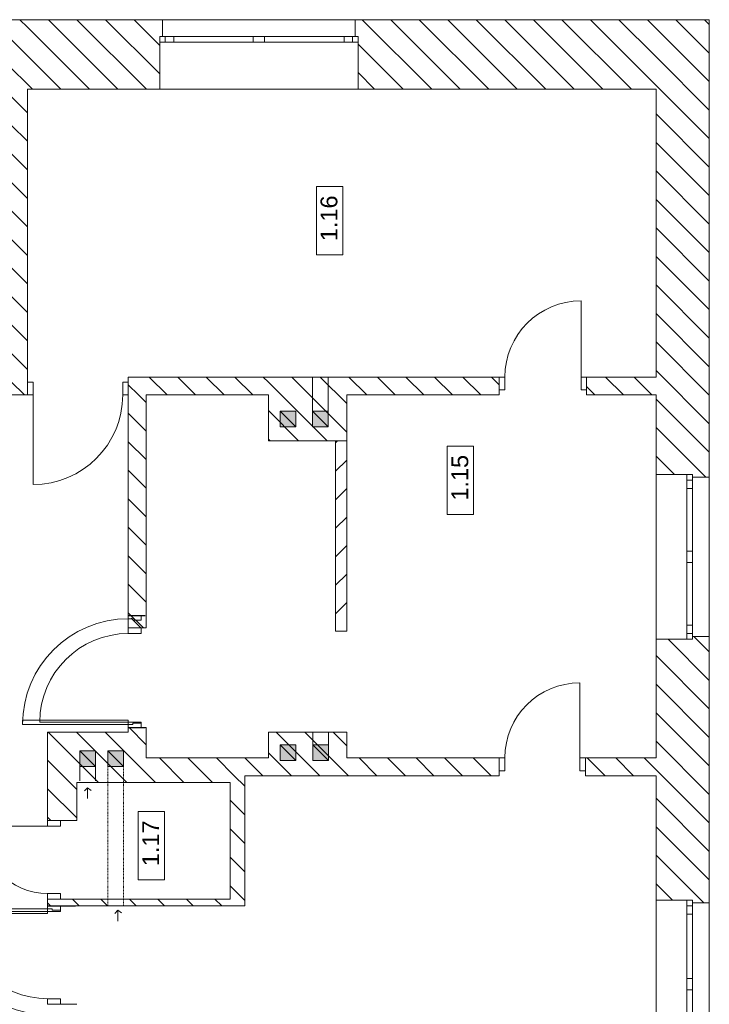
# Model space of a CAD drawing. Header units: millimetres. Extents: x -146116 to 602001, y -318793 to 100489.
# Tile 53 of 100: x 330005 to 336159, y -79541 to -70751. Entities that reach past the tile are written whole.
import ezdxf
from ezdxf.enums import TextEntityAlignment as Align

# ---------------------------------------------------------------- set-up
doc = ezdxf.new("R2010")
doc.units = ezdxf.units.MM
doc.header["$LTSCALE"] = 0.1
doc.header["$MEASUREMENT"] = 0
doc.linetypes.add('eks Rzut piętra I$0$Krawędzie ukryte', pattern=[391.222223, 282.222223, -109])
doc.linetypes.add('eks Rzut piętra I$0$Przerywana kopia', pattern=[100, 50, -50])
for name, color, linetype, lineweight in [('eks Rzut piętra I$0$Nowe_220-A Ściany_Nr_pióra__27', 8, 'Continuous', 25), ('eks Rzut piętra I$0$Nowe_320-W Umeblowanie_Nr_pióra__6', 8, 'Continuous', 13), ('eks Rzut piętra I$0$Nowe_Drzwi ARCHICAD_Nr_pióra__27', 8, 'Continuous', 25), ('eks Rzut piętra I$0$Nowe_Drzwi ARCHICAD_Nr_pióra__3', 8, 'Continuous', 13), ('eks Rzut piętra I$0$Nowe_Drzwi ARCHICAD_Nr_pióra__6', 8, 'Continuous', 13), ('eks Rzut piętra I$0$Nowe_Konstrukcja - Stropy_Nr_pióra__20', 8, 'Continuous', 13), ('eks Rzut piętra I$0$poziom_2 (1)_6_2D - Ogólne_Nr_pióra__1_Nr_pióra__7', 8, 'Continuous', 18), ('eks Rzut piętra I$0$poziom_2 (1)_6_2D - Ogólne_Nr_pióra__7_Nr_pióra__7', 8, 'Continuous', 18), ('eks Rzut piętra I$0$poziom_2 (1)_6_Defpoints_Nr_pióra__7', 8, 'Continuous', 18), ('eks Rzut piętra I$0$poziom_2 (1)_6_Drzwi ArchiCAD_Nr_pióra__27_Nr_pióra__7', 8, 'Continuous', 18), ('eks Rzut piętra I$0$poziom_2 (1)_6_Drzwi ArchiCAD_Nr_pióra__81_Nr_pióra__6', 8, 'Continuous', 18), ('eks Rzut piętra I$0$poziom_2 (1)_6_Konstrukcja - Ściany zew_Nr_pióra__107_Nr_pióra__12', 8, 'Continuous', 18), ('eks Rzut piętra I$0$poziom_2 (1)_6_Konstrukcja - Ściany zew_Nr_pióra__27_Nr_pióra__7', 8, 'Continuous', 18), ('eks Rzut piętra I$0$poziom_2 (1)_6_Metryczki pomieszczeń ArchiCADa_Nr_pióra__6_Nr_pióra__5', 8, 'Continuous', 18), ('eks Rzut piętra I$0$poziom_2 (1)_6_Okna ArchiCADa_Nr_pióra__101_Nr_pióra__252', 8, 'Continuous', 18), ('eks Rzut piętra I$0$poziom_2 (1)_6_Okna ArchiCADa_Nr_pióra__27_Nr_pióra__7', 8, 'Continuous', 18), ('eks Rzut piętra I$0$poziom_2 (1)_6_Okna ArchiCADa_Nr_pióra__81_Nr_pióra__6', 8, 'Continuous', 18)]:
    doc.layers.add(name, color=color, linetype=linetype, lineweight=lineweight)
for name, color, linetype in [('eks Rzut piętra I$0$Nowe_Drzwi ARCHICAD', 8, 'Continuous'), ('eks Rzut piętra I$0$poziom_2 (1)_6_2D - Ogólne_Nr_pióra__19', 8, 'Continuous'), ('REWIZJA_1', 6, 'Continuous')]:
    doc.layers.add(name, color=color, linetype=linetype)
doc.styles.add('eks Rzut piętra I$0$GENERATED_STYLE_1', font='arial.ttf')
pattern_1 = [(135, (247705.95, -72963.92), (127.2792, 127.2792), [])]

# ---------------------------------------------------------------- blocks, each defined once
blk = doc.blocks.new('eks Rzut piętra I$0$Drzwi 21_2')
at = {"layer": 'eks Rzut piętra I$0$Nowe_Drzwi ARCHICAD_Nr_pióra__27', "color": 7, "linetype": 'Continuous', "lineweight": 25}
for p, q in [((-500, 0), (-500, -115)), ((-500, 0), (-500, -115)), ((500, 0), (500, -115)), ((500, 0), (500, -115)), ((-500, -115), (-500, -150)), ((500, -115), (500, -150))]:
    blk.add_line(p, q, dxfattribs=at)
at = {"layer": 'eks Rzut piętra I$0$Nowe_Drzwi ARCHICAD_Nr_pióra__3', "color": 7, "linetype": 'Continuous', "lineweight": 13}
blk.add_arc((472, 0), 944, 90, 180, dxfattribs=at)
at = {"layer": 'eks Rzut piętra I$0$Nowe_Drzwi ARCHICAD_Nr_pióra__6', "color": 5, "linetype": 'Continuous', "lineweight": 13}
for p, q in [((432, 0), (432, 944)), ((432, 944), (472, 944)), ((472, 944), (472, 0)), ((-472, 0), (-500, 0)), ((-500, 0), (-500, -115)), ((-472, -40), (-472, 0)), ((472, 0), (432, 0)), ((500, 0), (472, 0)), ((472, 0), (472, -40)), ((500, -115), (500, 0)), ((-460, -40), (-472, -40)), ((-460, -115), (-460, -40)), ((472, -40), (460, -40)), ((460, -40), (460, -115)), ((-500, -115), (-460, -115)), ((460, -115), (500, -115))]:
    blk.add_line(p, q, dxfattribs=at)
blk = doc.blocks.new('eks Rzut piętra I$0$Drzwi 21')
at = {"layer": 'eks Rzut piętra I$0$Nowe_Drzwi ARCHICAD_Nr_pióra__27', "color": 7, "linetype": 'Continuous', "lineweight": 25}
for p, q in [((-500, 0), (-500, -115)), ((-500, 0), (-500, -115)), ((500, 0), (500, -115)), ((500, 0), (500, -115)), ((-500, -115), (-500, -250)), ((500, -115), (500, -250))]:
    blk.add_line(p, q, dxfattribs=at)
at = {"layer": 'eks Rzut piętra I$0$Nowe_Drzwi ARCHICAD_Nr_pióra__3', "color": 7, "linetype": 'Continuous', "lineweight": 13}
blk.add_arc((472, 0), 944, 90, 180, dxfattribs=at)
at = {"layer": 'eks Rzut piętra I$0$Nowe_Drzwi ARCHICAD_Nr_pióra__6', "color": 5, "linetype": 'Continuous', "lineweight": 13}
for p, q in [((432, 0), (432, 944)), ((432, 944), (472, 944)), ((472, 944), (472, 0)), ((-472, 0), (-500, 0)), ((-500, 0), (-500, -115)), ((-472, -40), (-472, 0)), ((472, 0), (432, 0)), ((500, 0), (472, 0)), ((472, 0), (472, -40)), ((500, -115), (500, 0)), ((-460, -40), (-472, -40)), ((-460, -115), (-460, -40)), ((472, -40), (460, -40)), ((460, -40), (460, -115)), ((-500, -115), (-460, -115)), ((460, -115), (500, -115))]:
    blk.add_line(p, q, dxfattribs=at)
blk = doc.blocks.new('eks Rzut piętra I')
at = {"layer": 'eks Rzut piętra I$0$poziom_2 (1)_6_2D - Ogólne_Nr_pióra__19', "linetype": 'Continuous', "lineweight": 0}
for points in [[(240556, -35669.9), (240556, -35809.9), (240696, -35809.9), (240696, -35669.9)], [(240845.4, -35669.9), (240845.4, -35809.9), (240985.4, -35809.9), (240985.4, -35669.9)], [(240556, -38647.1), (240556, -38787.1), (240696, -38787.1), (240696, -38647.1)], [(240846.3, -38647.1), (240846.3, -38787.1), (240986.3, -38787.1), (240986.3, -38647.1)], [(238769, -38700.8), (238769, -38840.8), (238909, -38840.8), (238909, -38700.8)], [(239017.8, -38700.8), (239017.8, -38840.8), (239157.8, -38840.8), (239157.8, -38700.8)]]:
    blk.add_hatch(color=256, dxfattribs=at).paths.add_polyline_path(points)
at = {"layer": 'eks Rzut piętra I$0$poziom_2 (1)_6_Konstrukcja - Ściany zew_Nr_pióra__107_Nr_pióra__12', "linetype": 'Continuous', "lineweight": 18}
h = blk.add_hatch(dxfattribs=at)
h.set_pattern_fill('BLOCZKI_CERAMICZNE_0006', color=256, angle=270, style=0, pattern_type=2)
h.set_pattern_definition(pattern_1)
h.paths.add_polyline_path([(238155.9, -32173.9), (238155.9, -35523.9), (238300.9, -35523.9), (238300.9, -32173.9)])
h = blk.add_hatch(dxfattribs=at)
h.set_pattern_fill('BLOCZKI_CERAMICZNE_0006', color=256, angle=270, style=0, pattern_type=2)
h.set_pattern_definition(pattern_1)
h.paths.add_polyline_path([(239480.9, -32793.9), (239480.9, -32323.9), (239505.9, -32323.9), (239505.9, -32173.9), (238300.9, -32173.9), (238300.9, -32793.9)])
h = blk.add_hatch(dxfattribs=at)
h.set_pattern_fill('BLOCZKI_CERAMICZNE_0006', color=256, angle=270, style=0, pattern_type=2)
h.set_pattern_definition(pattern_1)
h.paths.add_polyline_path([(241250.9, -32793.9), (243910.9, -32793.9), (243910.9, -32173.9), (241225.9, -32173.9), (241225.9, -32323.9), (241250.9, -32323.9)])
h = blk.add_hatch(dxfattribs=at)
h.set_pattern_fill('BLOCZKI_CERAMICZNE_0006', color=256, angle=270, style=0, pattern_type=2)
h.set_pattern_definition(pattern_1)
h.paths.add_polyline_path([(244385.9, -36258.9), (244385.9, -32173.9), (243910.9, -32173.9), (243910.9, -36233.9), (244235.9, -36233.9), (244235.9, -36258.9)])
h = blk.add_hatch(dxfattribs=at)
h.set_pattern_fill('BLOCZKI_CERAMICZNE_0006', color=256, angle=270, style=0, pattern_type=2)
h.set_pattern_definition(pattern_1)
h.paths.add_polyline_path([(239200.9, -35523.9), (240450.9, -35523.9), (240450.9, -35363.9), (239200.9, -35363.9)])
h = blk.add_hatch(dxfattribs=at)
h.set_pattern_fill('BLOCZKI_CERAMICZNE_0006', color=256, angle=270, style=0, pattern_type=2)
h.set_pattern_definition(pattern_1)
h.paths.add_polyline_path([(241150.9, -35363.9), (240450.9, -35363.9), (240450.9, -35933.9), (241150.9, -35933.9)])
h = blk.add_hatch(dxfattribs=at)
h.set_pattern_fill('BLOCZKI_CERAMICZNE_0006', color=256, angle=270, style=0, pattern_type=2)
h.set_pattern_definition(pattern_1)
h.paths.add_polyline_path([(241150.9, -35523.9), (242510.9, -35523.9), (242510.9, -35363.9), (241150.9, -35363.9)])
h = blk.add_hatch(dxfattribs=at)
h.set_pattern_fill('BLOCZKI_CERAMICZNE_0006', color=256, angle=270, style=0, pattern_type=2)
h.set_pattern_definition(pattern_1)
h.paths.add_polyline_path([(243290.9, -35523.9), (243910.9, -35523.9), (243910.9, -35363.9), (243290.9, -35363.9)])
h = blk.add_hatch(dxfattribs=at)
h.set_pattern_fill('BLOCZKI_CERAMICZNE_0006', color=256, angle=270, style=0, pattern_type=2)
h.set_pattern_definition(pattern_1)
h.paths.add_polyline_path([(239360.9, -37603.9), (239360.9, -35523.9), (239200.9, -35523.9), (239200.9, -37603.9)])
h = blk.add_hatch(dxfattribs=at)
h.set_pattern_fill('BLOCZKI_CERAMICZNE_0006', color=256, angle=270, style=0, pattern_type=2)
h.set_pattern_definition([(225, (274010.95, -27698.92), (127.2792, -127.2792), [])])
h.paths.add_polyline_path([(241150.9, -37633.9), (241150.9, -35933.9), (241050.9, -35933.9), (241050.9, -37633.9)])
h = blk.add_hatch(dxfattribs=at)
h.set_pattern_fill('BLOCZKI_CERAMICZNE_0006', color=256, angle=270, style=0, pattern_type=2)
h.set_pattern_definition(pattern_1)
h.paths.add_polyline_path([(244385.9, -40058.9), (244385.9, -37678.9), (244235.9, -37678.9), (244235.9, -37703.9), (243910.9, -37703.9), (243910.9, -40033.9), (244235.9, -40033.9), (244235.9, -40058.9)])
h = blk.add_hatch(dxfattribs=at)
h.set_pattern_fill('BLOCZKI_CERAMICZNE_0006', color=256, angle=270, style=0, pattern_type=2)
h.set_pattern_definition(pattern_1)
h.paths.add_polyline_path([(239200.9, -38533.9), (239360.9, -38983.9), (239360.9, -38493.9), (239200.9, -38493.9)])
h = blk.add_hatch(dxfattribs=at)
h.set_pattern_fill('BLOCZKI_CERAMICZNE_0006', color=256, angle=270, style=0, pattern_type=2)
h.set_pattern_definition(pattern_1)
h.paths.add_polyline_path([(238740.9, -39323.9), (238740.9, -38533.9), (238480.9, -38533.9), (238480.9, -39323.9)])
h = blk.add_hatch(dxfattribs=at)
h.set_pattern_fill('BLOCZKI_CERAMICZNE_0006', color=256, angle=270, style=0, pattern_type=2)
h.set_pattern_definition(pattern_1)
h.paths.add_polyline_path([(239200.9, -38533.9), (238740.9, -38533.9), (238740.9, -38983.9), (239360.9, -38983.9)])
h = blk.add_hatch(dxfattribs=at)
h.set_pattern_fill('BLOCZKI_CERAMICZNE_0006', color=256, angle=270, style=0, pattern_type=2)
h.set_pattern_definition(pattern_1)
h.paths.add_polyline_path([(241150.9, -38533.9), (240450.9, -38533.9), (240450.9, -38923.9), (241150.9, -38923.9)])
h = blk.add_hatch(dxfattribs=at)
h.set_pattern_fill('BLOCZKI_CERAMICZNE_0006', color=256, angle=270, style=0, pattern_type=2)
h.set_pattern_definition(pattern_1)
h.paths.add_polyline_path([(240240.9, -38763.9), (239360.9, -38763.9), (239360.9, -38983.9), (240110.9, -38983.9)])
h = blk.add_hatch(dxfattribs=at)
h.set_pattern_fill('BLOCZKI_CERAMICZNE_0006', color=256, angle=270, style=0, pattern_type=2)
h.set_pattern_definition(pattern_1)
h.paths.add_polyline_path([(240240.9, -40083.9), (240240.9, -38763.9), (240110.9, -38983.9), (240110.9, -40023.9)])
h = blk.add_hatch(dxfattribs=at)
h.set_pattern_fill('BLOCZKI_CERAMICZNE_0006', color=256, angle=270, style=0, pattern_type=2)
h.set_pattern_definition(pattern_1)
h.paths.add_polyline_path([(240450.9, -38763.9), (240240.9, -38763.9), (240240.9, -38923.9), (240450.9, -38923.9)])
h = blk.add_hatch(dxfattribs=at)
h.set_pattern_fill('BLOCZKI_CERAMICZNE_0006', color=256, angle=270, style=0, pattern_type=2)
h.set_pattern_definition(pattern_1)
h.paths.add_polyline_path([(241150.9, -38923.9), (242510.9, -38923.9), (242510.9, -38763.9), (241150.9, -38763.9)])
h = blk.add_hatch(dxfattribs=at)
h.set_pattern_fill('BLOCZKI_CERAMICZNE_0006', color=256, angle=270, style=0, pattern_type=2)
h.set_pattern_definition(pattern_1)
h.paths.add_polyline_path([(243280.9, -38923.9), (243910.9, -38923.9), (243910.9, -38763.9), (243280.9, -38763.9)])
h = blk.add_hatch(dxfattribs=at)
h.set_pattern_fill('BLOCZKI_CERAMICZNE_0006', color=256, angle=270, style=0, pattern_type=2)
h.set_pattern_definition(pattern_1)
h.paths.add_polyline_path([(238740.9, -40083.9), (238740.9, -40023.9), (238480.9, -40023.9), (238480.9, -40083.9)])
h = blk.add_hatch(dxfattribs=at)
h.set_pattern_fill('BLOCZKI_CERAMICZNE_0006', color=256, angle=270, style=0, pattern_type=2)
h.set_pattern_definition(pattern_1)
h.paths.add_polyline_path([(238740.9, -40083.9), (240240.9, -40083.9), (240110.9, -40023.9), (238740.9, -40023.9)])
at = {"layer": 'eks Rzut piętra I$0$Nowe_220-A Ściany_Nr_pióra__27', "linetype": 'Continuous', "lineweight": 25}
for p, q in [((239200.9, -37493.9), (239315.9, -37493.9)), ((239315.9, -37493.9), (239350.9, -37493.9)), ((239200.9, -38493.9), (239315.9, -38493.9)), ((239315.9, -38493.9), (239350.9, -38493.9)), ((238480.9, -40083.9), (238595.9, -40083.9)), ((238595.9, -40083.9), (238730.9, -40083.9))]:
    blk.add_line(p, q, dxfattribs=at)
at = {"layer": 'eks Rzut piętra I$0$Nowe_Konstrukcja - Stropy_Nr_pióra__20', "linetype": 'eks Rzut piętra I$0$Krawędzie ukryte', "lineweight": 13}
for p, q in [((239200.9, -37603.9), (239200.9, -37493.9)), ((239200.9, -37493.9), (239360.9, -37493.9)), ((239360.9, -37493.9), (239360.9, -37603.9)), ((239360.9, -37603.9), (239200.9, -37603.9))]:
    blk.add_line(p, q, dxfattribs=at)
at = {"layer": 'eks Rzut piętra I$0$Nowe_Konstrukcja - Stropy_Nr_pióra__20', "linetype": 'Continuous', "lineweight": 13}
blk.add_line((239226.6, -37516.6), (239313.9, -37603.9), dxfattribs=at)
at = {"layer": 'eks Rzut piętra I$0$poziom_2 (1)_6_2D - Ogólne_Nr_pióra__1_Nr_pióra__7', "linetype": 'Continuous', "lineweight": 18}
for p, q in [((240845.4, -35669.9), (240845.4, -35363.9)), ((240985.4, -35669.9), (240985.4, -35363.9)), ((240845.4, -35797.3), (240845.4, -35669.9)), ((240985.4, -35797.3), (240985.4, -35669.9)), ((240846.3, -38661.4), (240846.3, -38533.9)), ((240986.3, -38661.4), (240986.3, -38533.9)), ((238769, -38968.3), (238769, -38840.8)), ((238909, -38968.3), (238909, -38840.8))]:
    blk.add_line(p, q, dxfattribs=at)
at = {"layer": 'eks Rzut piętra I$0$poziom_2 (1)_6_2D - Ogólne_Nr_pióra__1_Nr_pióra__7', "linetype": 'eks Rzut piętra I$0$Przerywana kopia', "lineweight": 18}
for p, q in [((239017.8, -40083.9), (239017.8, -38840.8)), ((239157.8, -40083.9), (239157.8, -38840.8))]:
    blk.add_line(p, q, dxfattribs=at)
at = {"layer": 'eks Rzut piętra I$0$poziom_2 (1)_6_2D - Ogólne_Nr_pióra__1_Nr_pióra__7', "linetype": 'Continuous', "lineweight": 18, "flags": 128}
for points in [[(240556, -35669.9), (240696, -35669.9), (240696, -35809.9), (240556, -35809.9)], [(240845.4, -35669.9), (240985.4, -35669.9), (240985.4, -35809.9), (240845.4, -35809.9)], [(240556, -38647.1), (240696, -38647.1), (240696, -38787.1), (240556, -38787.1)], [(240846.3, -38647.1), (240986.3, -38647.1), (240986.3, -38787.1), (240846.3, -38787.1)], [(238769, -38700.8), (238909, -38700.8), (238909, -38840.8), (238769, -38840.8)], [(239017.8, -38700.8), (239157.8, -38700.8), (239157.8, -38840.8), (239017.8, -38840.8)]]:
    blk.add_lwpolyline(points, close=True, dxfattribs=at)
at = {"layer": 'eks Rzut piętra I$0$poziom_2 (1)_6_2D - Ogólne_Nr_pióra__7_Nr_pióra__7', "linetype": 'Continuous', "lineweight": 18}
for p, q in [((240556, -35669.9), (240696, -35809.9)), ((240845.4, -35669.9), (240985.4, -35809.9)), ((240556, -38647.1), (240696, -38787.1)), ((240846.3, -38647.1), (240986.3, -38787.1)), ((238769, -38700.8), (238909, -38840.8)), ((239017.8, -38700.8), (239157.8, -38840.8))]:
    blk.add_line(p, q, dxfattribs=at)
at = {"layer": 'eks Rzut piętra I$0$poziom_2 (1)_6_2D - Ogólne_Nr_pióra__7_Nr_pióra__7', "linetype": 'Continuous', "lineweight": 18, "flags": 128}
for points in [[(238837.6, -39127.8), (238837.6, -39030.5), (238810.8, -39059), (238837.6, -39030.5), (238867.8, -39054)], [(239108.7, -40221.6), (239108.7, -40124.3), (239081.9, -40152.8), (239108.7, -40124.3), (239139, -40147.8)]]:
    blk.add_lwpolyline(points, dxfattribs=at)
at = {"layer": 'eks Rzut piętra I$0$poziom_2 (1)_6_Defpoints_Nr_pióra__7', "linetype": 'Continuous', "lineweight": 18}
for p, q in [((239725.5, -35523.9), (239725.5, -35523.9)), ((241812.6, -35523.9), (241812.6, -35523.9)), ((241812.6, -38763.9), (241812.6, -38763.9)), ((240240.9, -39704.6), (240240.9, -39704.5)), ((239280.5, -40083.9), (239280.5, -40083.9)), ((240240.9, -40083.9), (240240.9, -40083.9)), ((240240.9, -40083.9), (240240.9, -40083.9))]:
    blk.add_line(p, q, dxfattribs=at)
at = {"layer": 'eks Rzut piętra I$0$poziom_2 (1)_6_Drzwi ArchiCAD_Nr_pióra__27_Nr_pióra__7', "linetype": 'Continuous', "lineweight": 18}
for p, q in [((238300.9, -35523.9), (238300.9, -35408.9)), ((239200.9, -35523.9), (239200.9, -35408.9)), ((242510.9, -35363.9), (242510.9, -35478.9)), ((243290.9, -35363.9), (243290.9, -35478.9)), ((239200.9, -37603.9), (239315.9, -37603.9)), ((239200.9, -38493.9), (239315.9, -38493.9)), ((242510.9, -38763.9), (242510.9, -38878.9)), ((243280.9, -38763.9), (243280.9, -38878.9)), ((238480.9, -39323.9), (238595.9, -39323.9)), ((238480.9, -40023.9), (238595.9, -40023.9)), ((238480.9, -40083.9), (238595.9, -40083.9)), ((238480.9, -40963.9), (238595.9, -40963.9))]:
    blk.add_line(p, q, dxfattribs=at)
at = {"layer": 'eks Rzut piętra I$0$poziom_2 (1)_6_Drzwi ArchiCAD_Nr_pióra__81_Nr_pióra__6', "linetype": 'Continuous', "lineweight": 18}
for p, q in [((243240.9, -35363.9), (243240.9, -34683.9)), ((238350.9, -35408.9), (238300.9, -35408.9)), ((238300.9, -35408.9), (238300.9, -35523.9)), ((238350.9, -35523.9), (238350.9, -35408.9)), ((239200.9, -35408.9), (239150.9, -35408.9)), ((239150.9, -35408.9), (239150.9, -35523.9)), ((239200.9, -35523.9), (239200.9, -35408.9)), ((242560.9, -35363.9), (242510.9, -35363.9)), ((242510.9, -35363.9), (242510.9, -35478.9)), ((242560.9, -35478.9), (242560.9, -35363.9)), ((243290.9, -35363.9), (243240.9, -35363.9)), ((243240.9, -35363.9), (243240.9, -35478.9)), ((243290.9, -35478.9), (243290.9, -35363.9)), ((242510.9, -35478.9), (242560.9, -35478.9)), ((243240.9, -35478.9), (243290.9, -35478.9)), ((238300.9, -35523.9), (238350.9, -35523.9)), ((238350.9, -35523.9), (238350.9, -36323.9)), ((239150.9, -35523.9), (239200.9, -35523.9)), ((239200.9, -37653.9), (239200.9, -37603.9)), ((239200.9, -37603.9), (239315.9, -37603.9)), ((239315.9, -37603.9), (239315.9, -37653.9)), ((239315.9, -37653.9), (239200.9, -37653.9)), ((243230.9, -38763.9), (243230.9, -38093.9)), ((239200.9, -38443.9), (238410.9, -38443.9)), ((239200.9, -38493.9), (239200.9, -38443.9)), ((239200.9, -38443.9), (239315.9, -38443.9)), ((239315.9, -38493.9), (239200.9, -38493.9)), ((239315.9, -38443.9), (239315.9, -38493.9)), ((242560.9, -38763.9), (242510.9, -38763.9)), ((242510.9, -38763.9), (242510.9, -38878.9)), ((242560.9, -38878.9), (242560.9, -38763.9)), ((243280.9, -38763.9), (243230.9, -38763.9)), ((243230.9, -38763.9), (243230.9, -38878.9)), ((243280.9, -38878.9), (243280.9, -38763.9)), ((242510.9, -38878.9), (242560.9, -38878.9)), ((243230.9, -38878.9), (243280.9, -38878.9)), ((238480.9, -39373.9), (237880.9, -39373.9)), ((238480.9, -39323.9), (238480.9, -39373.9)), ((238595.9, -39323.9), (238480.9, -39323.9)), ((238480.9, -39373.9), (238595.9, -39373.9)), ((238595.9, -39373.9), (238595.9, -39323.9)), ((238595.9, -39973.9), (238480.9, -39973.9)), ((238480.9, -39973.9), (238480.9, -40023.9)), ((238595.9, -40023.9), (238595.9, -39973.9)), ((238480.9, -40023.9), (238595.9, -40023.9)), ((238480.9, -40133.9), (237700.9, -40133.9)), ((238480.9, -40083.9), (238480.9, -40133.9)), ((238595.9, -40083.9), (238480.9, -40083.9)), ((238480.9, -40133.9), (238595.9, -40133.9)), ((238595.9, -40133.9), (238595.9, -40083.9)), ((238595.9, -40913.9), (238480.9, -40913.9)), ((238480.9, -40913.9), (238480.9, -40963.9)), ((238595.9, -40963.9), (238595.9, -40913.9)), ((238480.9, -40963.9), (238595.9, -40963.9))]:
    blk.add_line(p, q, dxfattribs=at)
for centre, radius, start, end in [((243240.9, -35363.9), 680, 90, 180), ((238350.9, -35523.9), 800, 270, 0), ((239200.9, -38443.9), 790, 90, 180), ((243230.9, -38763.9), 670, 90, 180), ((238480.9, -39373.9), 600, 180, 270), ((238480.9, -40133.9), 780, 180, 270)]:
    blk.add_arc(centre, radius, start, end, dxfattribs=at)
at = {"layer": 'eks Rzut piętra I$0$poziom_2 (1)_6_Konstrukcja - Ściany zew_Nr_pióra__27_Nr_pióra__7', "linetype": 'Continuous', "lineweight": 18}
for p, q in [((239505.9, -32173.9), (239505.9, -32323.9)), ((241225.9, -32173.9), (241225.9, -32323.9)), ((239505.9, -32323.9), (239480.9, -32323.9)), ((239480.9, -32323.9), (239480.9, -32373.9)), ((241225.9, -32323.9), (241250.9, -32323.9)), ((241250.9, -32323.9), (241250.9, -32373.9)), ((239480.9, -32373.9), (239480.9, -32793.9)), ((241250.9, -32373.9), (241250.9, -32793.9)), ((238300.9, -35408.9), (238300.9, -35363.9)), ((238300.9, -35523.9), (238300.9, -35408.9)), ((239200.9, -35408.9), (239200.9, -35363.9)), ((239200.9, -35523.9), (239200.9, -35408.9)), ((242510.9, -35363.9), (242510.9, -35478.9)), ((243290.9, -35363.9), (243290.9, -35478.9)), ((242510.9, -35478.9), (242510.9, -35523.9)), ((243290.9, -35478.9), (243290.9, -35523.9)), ((244185.9, -36233.9), (243910.9, -36233.9)), ((244235.9, -36233.9), (244185.9, -36233.9)), ((244235.9, -36258.9), (244235.9, -36233.9)), ((244385.9, -36258.9), (244235.9, -36258.9)), ((239200.9, -37603.9), (239315.9, -37603.9)), ((239315.9, -37603.9), (239360.9, -37603.9)), ((244185.9, -37703.9), (243910.9, -37703.9)), ((244235.9, -37703.9), (244185.9, -37703.9)), ((244385.9, -37678.9), (244235.9, -37678.9)), ((244235.9, -37678.9), (244235.9, -37703.9)), ((239200.9, -38493.9), (239315.9, -38493.9)), ((239315.9, -38493.9), (239360.9, -38493.9)), ((242510.9, -38763.9), (242510.9, -38878.9)), ((243280.9, -38763.9), (243280.9, -38878.9)), ((242510.9, -38878.9), (242510.9, -38923.9)), ((243280.9, -38878.9), (243280.9, -38923.9)), ((238480.9, -39323.9), (238595.9, -39323.9)), ((238595.9, -39323.9), (238740.9, -39323.9)), ((238480.9, -40023.9), (238595.9, -40023.9)), ((238595.9, -40023.9), (238740.9, -40023.9)), ((244185.9, -40033.9), (243910.9, -40033.9)), ((244235.9, -40033.9), (244185.9, -40033.9)), ((244235.9, -40058.9), (244235.9, -40033.9)), ((244385.9, -40058.9), (244235.9, -40058.9)), ((238480.9, -40083.9), (238595.9, -40083.9)), ((238595.9, -40083.9), (238740.9, -40083.9)), ((238480.9, -40963.9), (238595.9, -40963.9)), ((238595.9, -40963.9), (238740.9, -40963.9))]:
    blk.add_line(p, q, dxfattribs=at)
at = {"layer": 'eks Rzut piętra I$0$poziom_2 (1)_6_Konstrukcja - Ściany zew_Nr_pióra__27_Nr_pióra__7', "linetype": 'Continuous', "lineweight": 18, "flags": 128}
for points in [[(238300.9, -32173.9), (238155.9, -32173.9)], [(239505.9, -32173.9), (238300.9, -32173.9)], [(243910.9, -32173.9), (241225.9, -32173.9)], [(244385.9, -32173.9), (243910.9, -32173.9)], [(244385.9, -36258.9), (244385.9, -32173.9)], [(238300.9, -32793.9), (239480.9, -32793.9)], [(238300.9, -35363.9), (238300.9, -32793.9)], [(241250.9, -32793.9), (243910.9, -32793.9)], [(243910.9, -32793.9), (243910.9, -35363.9)], [(240450.9, -35363.9), (239200.9, -35363.9)], [(241150.9, -35363.9), (240450.9, -35363.9)], [(242510.9, -35363.9), (241150.9, -35363.9)], [(243910.9, -35363.9), (243290.9, -35363.9)], [(238155.9, -35523.9), (238300.9, -35523.9)], [(239200.9, -35523.9), (239200.9, -37603.9)], [(239360.9, -35523.9), (240450.9, -35523.9)], [(239360.9, -37603.9), (239360.9, -35523.9)], [(240450.9, -35523.9), (240450.9, -35933.9)], [(241150.9, -35933.9), (241150.9, -35523.9)], [(241150.9, -35523.9), (242510.9, -35523.9)], [(243290.9, -35523.9), (243910.9, -35523.9)], [(243910.9, -35523.9), (243910.9, -36233.9)], [(240450.9, -35933.9), (241150.9, -35933.9)], [(241050.9, -35933.9), (241050.9, -37633.9)], [(241150.9, -37633.9), (241150.9, -35933.9)], [(241150.9, -37633.9), (241050.9, -37633.9)], [(243910.9, -37703.9), (243910.9, -38763.9)], [(244385.9, -40058.9), (244385.9, -37678.9)], [(239200.9, -38493.9), (239200.9, -38533.9)], [(239360.9, -38763.9), (239360.9, -38493.9)], [(238740.9, -38533.9), (238480.9, -38533.9)], [(238480.9, -38533.9), (238480.9, -39323.9)], [(239200.9, -38533.9), (238740.9, -38533.9)], [(241150.9, -38533.9), (240450.9, -38533.9)], [(240450.9, -38533.9), (240450.9, -38763.9)], [(241150.9, -38763.9), (241150.9, -38533.9)], [(240240.9, -38763.9), (239360.9, -38763.9)], [(240450.9, -38763.9), (240240.9, -38763.9)], [(242510.9, -38763.9), (241150.9, -38763.9)], [(243910.9, -38763.9), (243280.9, -38763.9)], [(240240.9, -40083.9), (240240.9, -38923.9)], [(240240.9, -38923.9), (240450.9, -38923.9)], [(240450.9, -38923.9), (241150.9, -38923.9)], [(241150.9, -38923.9), (242510.9, -38923.9)], [(243280.9, -38923.9), (243910.9, -38923.9)], [(243910.9, -38923.9), (243910.9, -40033.9)], [(238740.9, -39323.9), (238740.9, -38983.9)], [(238740.9, -38983.9), (239360.9, -38983.9)], [(239360.9, -38983.9), (240110.9, -38983.9)], [(240110.9, -38983.9), (240110.9, -40023.9)], [(238480.9, -40023.9), (238480.9, -40083.9)], [(240110.9, -40023.9), (238740.9, -40023.9)], [(238740.9, -40083.9), (240240.9, -40083.9)]]:
    blk.add_lwpolyline(points, dxfattribs=at)
at = {"layer": 'eks Rzut piętra I$0$poziom_2 (1)_6_Metryczki pomieszczeń ArchiCADa_Nr_pióra__6_Nr_pióra__5', "linetype": 'Continuous', "lineweight": 18}
for p, q in [((240879, -34273.6), (240879, -33663.6)), ((240879, -33663.6), (241114.7, -33663.6)), ((241114.7, -33663.6), (241114.7, -34273.6)), ((241114.7, -34273.6), (240879, -34273.6)), ((242047.2, -36589.9), (242047.2, -35979.8)), ((242047.2, -35979.8), (242282.9, -35979.8)), ((242282.9, -35979.8), (242282.9, -36589.9)), ((242282.9, -36589.9), (242047.2, -36589.9)), ((239287.9, -39852.8), (239287.9, -39242.7)), ((239287.9, -39242.7), (239523.6, -39242.7)), ((239523.6, -39242.7), (239523.6, -39852.8)), ((239523.6, -39852.8), (239287.9, -39852.8))]:
    blk.add_line(p, q, dxfattribs=at)
at = {"layer": 'eks Rzut piętra I$0$poziom_2 (1)_6_Okna ArchiCADa_Nr_pióra__101_Nr_pióra__252', "linetype": 'Continuous', "lineweight": 18}
for p, q in [((239605.9, -32323.9), (239480.9, -32323.9)), ((239605.9, -32373.9), (239605.9, -32323.9)), ((240365.9, -32323.9), (240315.9, -32323.9)), ((240315.9, -32323.9), (240315.9, -32373.9)), ((240415.9, -32323.9), (240365.9, -32323.9)), ((240415.9, -32373.9), (240415.9, -32323.9)), ((241250.9, -32323.9), (241125.9, -32323.9)), ((241125.9, -32323.9), (241125.9, -32373.9)), ((239480.9, -32373.9), (239605.9, -32373.9)), ((240315.9, -32373.9), (240365.9, -32373.9)), ((240365.9, -32373.9), (240415.9, -32373.9)), ((241125.9, -32373.9), (241250.9, -32373.9)), ((244185.9, -36233.9), (244185.9, -36358.9)), ((244235.9, -36358.9), (244235.9, -36233.9)), ((244185.9, -36358.9), (244235.9, -36358.9)), ((244235.9, -36918.9), (244185.9, -36918.9)), ((244185.9, -36918.9), (244185.9, -36968.9)), ((244185.9, -36968.9), (244185.9, -37018.9)), ((244235.9, -36968.9), (244235.9, -36918.9)), ((244235.9, -37018.9), (244235.9, -36968.9)), ((244185.9, -37018.9), (244235.9, -37018.9)), ((244235.9, -37578.9), (244185.9, -37578.9)), ((244185.9, -37578.9), (244185.9, -37703.9)), ((244235.9, -37703.9), (244235.9, -37578.9)), ((244185.9, -40033.9), (244185.9, -40158.9)), ((244235.9, -40158.9), (244235.9, -40033.9)), ((244185.9, -40158.9), (244235.9, -40158.9)), ((244235.9, -40733.9), (244185.9, -40733.9)), ((244185.9, -40733.9), (244185.9, -40783.9)), ((244185.9, -40783.9), (244185.9, -40833.9)), ((244235.9, -40783.9), (244235.9, -40733.9)), ((244235.9, -40833.9), (244235.9, -40783.9)), ((244185.9, -40833.9), (244235.9, -40833.9))]:
    blk.add_line(p, q, dxfattribs=at)
at = {"layer": 'eks Rzut piętra I$0$poziom_2 (1)_6_Okna ArchiCADa_Nr_pióra__27_Nr_pióra__7', "linetype": 'Continuous', "lineweight": 18}
for p, q in [((239480.9, -32323.9), (239480.9, -32373.9)), ((239505.9, -32323.9), (239480.9, -32323.9)), ((241225.9, -32323.9), (241250.9, -32323.9)), ((241250.9, -32323.9), (241250.9, -32373.9)), ((244235.9, -36233.9), (244185.9, -36233.9)), ((244235.9, -36258.9), (244235.9, -36233.9)), ((244235.9, -37703.9), (244185.9, -37703.9)), ((244235.9, -37678.9), (244235.9, -37703.9)), ((244235.9, -40033.9), (244185.9, -40033.9)), ((244235.9, -40058.9), (244235.9, -40033.9))]:
    blk.add_line(p, q, dxfattribs=at)
at = {"layer": 'eks Rzut piętra I$0$poziom_2 (1)_6_Okna ArchiCADa_Nr_pióra__81_Nr_pióra__6', "linetype": 'Continuous', "lineweight": 18}
for p, q in [((239505.9, -32173.9), (241225.9, -32173.9)), ((239530.9, -32323.9), (239530.9, -32373.9)), ((240315.9, -32323.9), (239605.9, -32323.9)), ((241125.9, -32323.9), (240415.9, -32323.9)), ((241200.9, -32323.9), (241200.9, -32373.9)), ((239605.9, -32373.9), (240315.9, -32373.9)), ((240415.9, -32373.9), (241125.9, -32373.9)), ((239480.9, -32793.9), (241250.9, -32793.9)), ((243910.9, -36233.9), (243910.9, -37703.9)), ((244235.9, -36283.9), (244185.9, -36283.9)), ((244385.9, -36258.9), (244385.9, -37678.9)), ((244185.9, -36358.9), (244185.9, -36918.9)), ((244235.9, -36918.9), (244235.9, -36358.9)), ((244185.9, -37018.9), (244185.9, -37578.9)), ((244235.9, -37578.9), (244235.9, -37018.9)), ((244235.9, -37653.9), (244185.9, -37653.9)), ((243910.9, -40033.9), (243910.9, -41533.9)), ((244385.9, -40058.9), (244385.9, -41508.9)), ((244235.9, -40083.9), (244185.9, -40083.9)), ((244185.9, -40158.9), (244185.9, -40733.9)), ((244235.9, -40733.9), (244235.9, -40158.9)), ((244185.9, -40833.9), (244185.9, -41408.9)), ((244235.9, -41408.9), (244235.9, -40833.9))]:
    blk.add_line(p, q, dxfattribs=at)
at = {"layer": 'eks Rzut piętra I$0$Nowe_Drzwi ARCHICAD', "linetype": 'Continuous', "lineweight": 13, "xscale": -1, "zscale": 1000, "rotation": 90}
blk.add_blockref('eks Rzut piętra I$0$Drzwi 21_2', (239200.9, -37993.9), dxfattribs=at)
at = {"layer": 'eks Rzut piętra I$0$Nowe_Drzwi ARCHICAD', "linetype": 'Continuous', "lineweight": 13, "zscale": 1000, "rotation": 90}
blk.add_blockref('eks Rzut piętra I$0$Drzwi 21', (238480.9, -40583.9), dxfattribs=at)
at = {"layer": 'eks Rzut piętra I$0$Nowe_320-W Umeblowanie_Nr_pióra__6', "linetype": 'Continuous', "lineweight": 13, "style": 'eks Rzut piętra I$0$GENERATED_STYLE_1'}
blk.add_attdef('Hydrant', text='', height=120, rotation=180, dxfattribs=at).set_placement((238684.1, -61499.3), align=Align.MIDDLE_CENTER)
at = {"layer": 'eks Rzut piętra I$0$poziom_2 (1)_6_Metryczki pomieszczeń ArchiCADa_Nr_pióra__6_Nr_pióra__5', "linetype": 'Continuous', "lineweight": 18, "char_height": 150, "attachment_point": 1, "rotation": 90, "style": 'eks Rzut piętra I$0$GENERATED_STYLE_1'}
for s, insert in [('\\A1;1.16', (240916.3, -34150.8)), ('\\A1;1.15', (242084.5, -36467.1)), ('\\A1;1.17', (239325.2, -39730))]:
    blk.add_mtext(s, dxfattribs=dict(at, insert=insert))

msp = doc.modelspace()

# ---------------------------------------------------------------- block references
at = {"layer": 'REWIZJA_1'}
msp.add_blockref('eks Rzut piętra I', (91773.1, -38577), dxfattribs=at)

doc.saveas('drawing.dxf')
